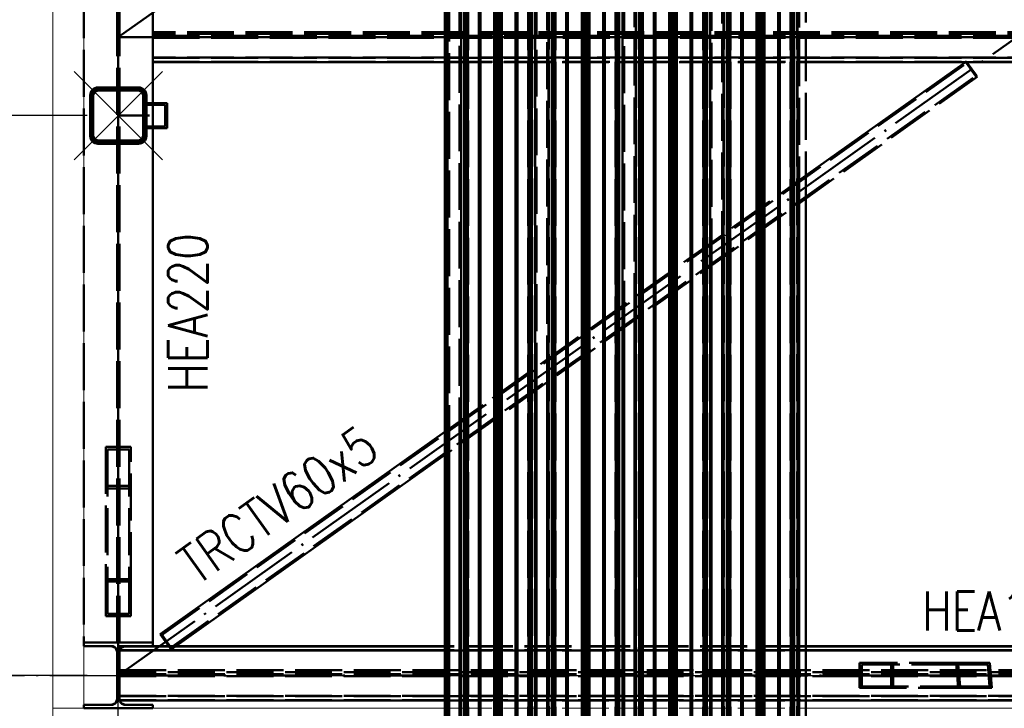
# Paper-space layout 'Layout1' of a CAD drawing. Extents: x -2 to 1033, y -36 to 596.
# Tile 56 of 126: x 352 to 415, y 343 to 387. Entities that reach past the tile are written whole.
import ezdxf

# ---------------------------------------------------------------- set-up
doc = ezdxf.new("R2010")
doc.units = 0
for name, pattern in [('ACAD_ISO02W100', [15, 12, -3]), ('ACAD_ISO04W100', [30.5, 24, -3, 0.5, -3]), ('HP_01_CER_B', [8, 5, -1, 1, -1])]:
    doc.linetypes.add(name, pattern=pattern)
doc.layers.get('0').update_dxf_attribs({"linetype": 'CONTINUOUS'})
doc.layers.get('DEFPOINTS').update_dxf_attribs({"color": 132, "linetype": 'CONTINUOUS'})
for name, color, linetype, lineweight in [('SS_KOTY', 3, 'CONTINUOUS', 25), ('SS_OSY_025', 7, 'HP_01_CER_B', 25), ('SS_PODKLADY_PANELY', 9, 'CONTINUOUS', 13), ('SS_POPIS_PROFILU', 13, 'CONTINUOUS', 25), ('SS_SLOUPY KRAJNÍ', 143, 'CONTINUOUS', 50), ('SS_SLOUPY PLOŠINA', 177, 'CONTINUOUS', 50), ('SS_SRAFY', 8, 'CONTINUOUS', 18), ('SS_VAZNICE', 123, 'CONTINUOUS', 50), ('SS_ZTUŽENÍ STĚNY', 203, 'CONTINUOUS', 50), ('SS_ZTUŽENÍ STŘECHA', 211, 'CONTINUOUS', 50)]:
    doc.layers.add(name, color=color, linetype=linetype, lineweight=lineweight)
doc.layers.add('SS_PLECHY', color=7, linetype='CONTINUOUS', lineweight=50, true_color=0xb47846)
doc.styles.add('ROMANS', font='romans.shx', dxfattribs={"width": 0.8})
doc.styles.add('romans.shx', font='romans.shx', dxfattribs={"height": 5})
doc.dimstyles.new('A-1_(2.5)_50AS', dxfattribs={"dimtxt": 2.5, "dimasz": 2, "dimexe": 1, "dimexo": 2, "dimgap": 0, "dimtad": 0, "dimdec": 1, "dimlfac": 50, "dimrnd": 1, "dimtxsty": 'ROMANS', "dimblk1": 'OBLIQUE', "dimblk2": 'OBLIQUE', "dimsah": 1, "dimcen": 2, "dimclrd": 256, "dimclre": 256, "dimclrt": 256, "dimadec": 1, "dimazin": 2, "dimtfac": 0.714286, "dimtdec": 1, "dimtmove": 0, "dimatfit": 3, "dimldrblk": 'OPEN', "dimfxl": 1, "dimtvp": 1.142857, "dimtfill": 1, "dimtolj": 1, "dimlwd": -1, "dimlwe": -1, "dimarcsym": 0})

# ---------------------------------------------------------------- blocks, each defined once
blk = doc.blocks.new('_Oblique')
at = {"color": 0, "linetype": 'ByBlock', "lineweight": -2}
blk.add_line((-0.5, -0.5), (0.5, 0.5), dxfattribs=at)
blk = doc.blocks.new('*D107')
at = {"layer": 'DEFPOINTS', "color": 0, "transparency": 16777216}
for p in [(339.851, 380.738), (358.529, 380.738), (358.529, 344.938)]:
    blk.add_point(p, dxfattribs=at)
at = {"layer": 'SS_KOTY', "transparency": 16777216}
for p, q in [((356.529, 380.738), (338.851, 380.738)), ((339.851, 344.938), (339.851, 380.738)), ((356.529, 344.938), (338.851, 344.938))]:
    blk.add_line(p, q, dxfattribs=at)
at = {"layer": 'SS_KOTY', "transparency": 16777216, "xscale": 2, "yscale": 2, "zscale": 2}
for p, rotation in [((339.851, 380.738), 90), ((339.851, 344.938), 270)]:
    blk.add_blockref('_Oblique', p, dxfattribs=dict(at, rotation=rotation))
at = {"layer": 'SS_KOTY', "transparency": 16777216, "insert": (336.994, 362.838), "char_height": 2.5, "attachment_point": 5, "rotation": 90, "style": 'ROMANS', "bg_fill": 3, "box_fill_scale": 1.1, "bg_fill_color": 256, "bg_fill_true_color": 13158600, "bg_fill_transparency": 0}
blk.add_mtext('\\A1;1790', dxfattribs=at)
blk = doc.blocks.new('_OPEN')
at = {"color": 0, "linetype": 'ByBlock'}
for p, q in [((-1, 0.167), (0, 0)), ((0, 0), (-1, -0.167)), ((0, 0), (-1, 0))]:
    blk.add_line(p, q, dxfattribs=at)
blk = doc.blocks.new('*D108')
at = {"layer": 'DEFPOINTS', "color": 0, "transparency": 16777216}
for p in [(339.851, 488.738), (358.529, 488.738), (358.529, 380.738)]:
    blk.add_point(p, dxfattribs=at)
at = {"layer": 'SS_KOTY', "transparency": 16777216}
for p, q in [((356.529, 488.738), (338.851, 488.738)), ((339.851, 380.738), (339.851, 488.738)), ((356.529, 380.738), (338.851, 380.738))]:
    blk.add_line(p, q, dxfattribs=at)
at = {"layer": 'SS_KOTY', "transparency": 16777216, "xscale": 2, "yscale": 2, "zscale": 2}
for p, rotation in [((339.851, 488.738), 90), ((339.851, 380.738), 270)]:
    blk.add_blockref('_Oblique', p, dxfattribs=dict(at, rotation=rotation))
at = {"layer": 'SS_KOTY', "transparency": 16777216, "insert": (336.994, 434.738), "char_height": 2.5, "attachment_point": 5, "rotation": 90, "style": 'ROMANS', "bg_fill": 3, "box_fill_scale": 1.1, "bg_fill_color": 256, "bg_fill_true_color": 13158600, "bg_fill_transparency": 0}
blk.add_mtext('\\A1;5400', dxfattribs=at)
blk = doc.blocks.new('0KRIZ(Z)')
at = {"color": 0, "linetype": 'ByBlock', "ltscale": 0.5}
for p, q in [((0, -0.5), (0, 0.5)), ((-0.5, 0), (0.5, 0)), ((0, 0), (0, 0, 1))]:
    blk.add_line(p, q, dxfattribs=at)

psp = doc.layouts.get("Layout1")

# ---------------------------------------------------------------- linework, layer by layer
at = {"layer": 'SS_PLECHY', "color": 5, "linetype": 'Continuous', "ltscale": 0.25}
for p, q in [((379.4272, 429.9093), (379.4272, 339.9532)), ((379.4439, 429.9083), (379.4439, 339.9522)), ((379.6063, 429.9313), (379.6063, 339.9753)), ((380.4608, 429.9313), (380.4608, 339.9753)), ((380.6725, 429.9013), (380.6725, 339.9452)), ((380.7195, 429.8973), (380.7195, 339.9412)), ((380.8521, 429.8906), (380.8521, 339.9345)), ((380.8919, 429.8872), (380.8919, 339.9311)), ((381.5986, 429.7868), (381.5986, 339.8307)), ((381.7071, 429.7814), (381.7071, 339.8253)), ((382.585, 429.7814), (382.585, 339.8253)), ((382.6591, 429.7835), (382.6591, 339.8274)), ((382.7699, 429.7907), (382.7699, 339.8346)), ((382.8952, 429.7907), (382.8952, 339.8346)), ((383.006, 429.7835), (383.006, 339.8274)), ((383.08, 429.7814), (383.08, 339.8253)), ((383.958, 429.7814), (383.958, 339.8253)), ((384.0665, 429.7868), (384.0665, 339.8307)), ((384.7732, 429.8872), (384.7732, 339.9311)), ((384.8129, 429.8906), (384.8129, 339.9345)), ((384.9456, 429.8973), (384.9456, 339.9412)), ((384.9926, 429.9013), (384.9926, 339.9452)), ((385.2043, 429.9313), (385.2043, 339.9753)), ((386.0588, 429.9313), (386.0588, 339.9753)), ((386.2705, 429.9013), (386.2705, 339.9452)), ((386.3175, 429.8973), (386.3175, 339.9412)), ((386.4501, 429.8906), (386.4501, 339.9345)), ((386.4899, 429.8872), (386.4899, 339.9311)), ((387.1966, 429.7868), (387.1966, 339.8307)), ((387.3051, 429.7814), (387.3051, 339.8253)), ((388.183, 429.7814), (388.183, 339.8253)), ((388.2571, 429.7835), (388.2571, 339.8274)), ((388.3679, 429.7907), (388.3679, 339.8346)), ((388.4932, 429.7907), (388.4932, 339.8346)), ((388.604, 429.7835), (388.604, 339.8274)), ((388.678, 429.7814), (388.678, 339.8253)), ((389.556, 429.7814), (389.556, 339.8253)), ((389.6645, 429.7868), (389.6645, 339.8307)), ((390.3712, 429.8872), (390.3712, 339.9311)), ((390.4109, 429.8906), (390.4109, 339.9345)), ((390.5436, 429.8973), (390.5436, 339.9412)), ((390.5906, 429.9013), (390.5906, 339.9452)), ((390.8023, 429.9313), (390.8023, 339.9753)), ((391.6568, 429.9313), (391.6568, 339.9753)), ((391.8685, 429.9013), (391.8685, 339.9452)), ((391.9155, 429.8973), (391.9155, 339.9412)), ((392.0481, 429.8906), (392.0481, 339.9345)), ((392.0879, 429.8872), (392.0879, 339.9311)), ((392.7946, 429.7868), (392.7946, 339.8307)), ((392.9031, 429.7814), (392.9031, 339.8253)), ((393.781, 429.7814), (393.781, 339.8253)), ((393.8551, 429.7835), (393.8551, 339.8274)), ((393.9659, 429.7907), (393.9659, 339.8346)), ((394.0912, 429.7907), (394.0912, 339.8346)), ((394.202, 429.7835), (394.202, 339.8274)), ((394.276, 429.7814), (394.276, 339.8253)), ((395.154, 429.7814), (395.154, 339.8253)), ((395.2625, 429.7868), (395.2625, 339.8307)), ((395.9692, 429.8872), (395.9692, 339.9311)), ((396.0089, 429.8906), (396.0089, 339.9345)), ((396.1416, 429.8973), (396.1416, 339.9412)), ((396.1886, 429.9013), (396.1886, 339.9452)), ((396.4003, 429.9313), (396.4003, 339.9753)), ((397.2548, 429.9313), (397.2548, 339.9753)), ((397.4665, 429.9013), (397.4665, 339.9452)), ((397.5135, 429.8973), (397.5135, 339.9412)), ((397.6461, 429.8906), (397.6461, 339.9345)), ((397.6859, 429.8872), (397.6859, 339.9311)), ((398.3926, 429.7868), (398.3926, 339.8307)), ((398.5011, 429.7814), (398.5011, 339.8253)), ((399.379, 429.7814), (399.379, 339.8253)), ((399.4531, 429.7835), (399.4531, 339.8274)), ((399.5639, 429.7907), (399.5639, 339.8346)), ((399.6892, 429.7907), (399.6892, 339.8346)), ((399.8, 429.7835), (399.8, 339.8274)), ((399.874, 429.7814), (399.874, 339.8253)), ((400.752, 429.7814), (400.752, 339.8253)), ((400.8605, 429.7868), (400.8605, 339.8307)), ((401.5672, 429.8872), (401.5672, 339.9311)), ((401.6069, 429.8906), (401.6069, 339.9345)), ((401.7396, 429.8973), (401.7396, 339.9412)), ((401.7866, 429.9013), (401.7866, 339.9452)), ((401.9983, 429.9313), (401.9983, 339.9753)), ((402.0901, 339.9799), (402.0901, 375.1264)), ((402.5255, 339.9799), (402.5255, 375.4355)), ((396.4921, 339.9799), (396.4921, 371.1524)), ((397.163, 339.9799), (397.163, 371.6286)), ((391.565, 339.9799), (391.565, 367.6545)), ((390.8941, 339.9799), (390.8941, 367.1783)), ((385.967, 339.9799), (385.967, 363.6805)), ((385.2961, 339.9799), (385.2961, 363.2043)), ((379.6981, 339.9799), (379.6981, 359.2302)), ((380.369, 339.9799), (380.369, 359.7064))]:
    psp.add_line(p, q, dxfattribs=at)
at = {"layer": 'SS_PLECHY', "color": 5, "linetype": 'ACAD_ISO02W100', "ltscale": 0.25}
for p, q in [((379.5896, 339.9763), (379.5896, 429.9324)), ((380.4775, 339.9763), (380.4775, 429.9324)), ((380.6892, 339.9462), (380.6892, 429.9023)), ((380.7289, 339.9428), (380.7289, 429.8989)), ((380.8616, 339.9361), (380.8616, 429.8922)), ((380.9086, 339.9321), (380.9086, 429.8882)), ((381.6153, 339.8318), (381.6153, 429.7879)), ((382.6477, 339.829), (382.6477, 429.7851)), ((382.7585, 339.8362), (382.7585, 429.7923)), ((382.9065, 339.8362), (382.9065, 429.7923)), ((383.0174, 339.829), (383.0174, 429.7851)), ((384.0498, 339.8318), (384.0498, 429.7879)), ((384.7565, 339.9321), (384.7565, 429.8882)), ((384.8035, 339.9361), (384.8035, 429.8922)), ((384.9361, 339.9428), (384.9361, 429.8989)), ((384.9759, 339.9462), (384.9759, 429.9023)), ((385.1876, 339.9763), (385.1876, 429.9324)), ((386.0755, 339.9763), (386.0755, 429.9324)), ((386.2872, 339.9462), (386.2872, 429.9023)), ((386.3269, 339.9428), (386.3269, 429.8989)), ((386.4596, 339.9361), (386.4596, 429.8922)), ((386.5066, 339.9321), (386.5066, 429.8882)), ((387.2133, 339.8318), (387.2133, 429.7879)), ((388.2457, 339.829), (388.2457, 429.7851)), ((388.3565, 339.8362), (388.3565, 429.7923)), ((388.5045, 339.8362), (388.5045, 429.7923)), ((388.6154, 339.829), (388.6154, 429.7851)), ((389.6478, 339.8318), (389.6478, 429.7879)), ((390.3545, 339.9321), (390.3545, 429.8882)), ((390.4015, 339.9361), (390.4015, 429.8922)), ((390.5341, 339.9428), (390.5341, 429.8989)), ((390.5739, 339.9462), (390.5739, 429.9023)), ((390.7856, 339.9763), (390.7856, 429.9324)), ((391.6735, 339.9763), (391.6735, 429.9324)), ((391.8852, 339.9462), (391.8852, 429.9023)), ((391.9249, 339.9428), (391.9249, 429.8989)), ((392.0576, 339.9361), (392.0576, 429.8922)), ((392.1046, 339.9321), (392.1046, 429.8882)), ((392.8113, 339.8318), (392.8113, 429.7879)), ((393.8437, 339.829), (393.8437, 429.7851)), ((393.9545, 339.8362), (393.9545, 429.7923)), ((394.1025, 339.8362), (394.1025, 429.7923)), ((394.2134, 339.829), (394.2134, 429.7851)), ((395.2458, 339.8318), (395.2458, 429.7879)), ((395.9525, 339.9321), (395.9525, 429.8882)), ((395.9995, 339.9361), (395.9995, 429.8922)), ((396.1321, 339.9428), (396.1321, 429.8989)), ((396.1719, 339.9462), (396.1719, 429.9023)), ((396.3836, 339.9763), (396.3836, 429.9324)), ((397.2715, 339.9763), (397.2715, 429.9324)), ((397.4832, 339.9462), (397.4832, 429.9023)), ((397.5229, 339.9428), (397.5229, 429.8989)), ((397.6556, 339.9361), (397.6556, 429.8922)), ((397.7026, 339.9321), (397.7026, 429.8882)), ((398.4093, 339.8318), (398.4093, 429.7879)), ((399.4417, 339.829), (399.4417, 429.7851)), ((399.5525, 339.8362), (399.5525, 429.7923)), ((399.7005, 339.8362), (399.7005, 429.7923)), ((399.8114, 339.829), (399.8114, 429.7851)), ((400.8438, 339.8318), (400.8438, 429.7879)), ((401.5505, 339.9321), (401.5505, 429.8882)), ((401.5975, 339.9361), (401.5975, 429.8922)), ((401.7301, 339.9428), (401.7301, 429.8989)), ((401.7699, 339.9462), (401.7699, 429.9023)), ((401.9816, 339.9763), (401.9816, 429.9324)), ((402.5255, 375.4355), (402.5255, 429.936)), ((402.0901, 375.1264), (402.0901, 415.946)), ((397.163, 371.6286), (397.163, 412.4482)), ((396.4921, 371.1524), (396.4921, 411.972)), ((391.565, 367.6545), (391.565, 408.4741)), ((390.8941, 367.1783), (390.8941, 407.9979)), ((385.2961, 363.2043), (385.2961, 404.0239)), ((385.967, 363.6805), (385.967, 404.5001)), ((380.369, 359.7064), (380.369, 400.526)), ((379.6981, 359.2302), (379.6981, 400.0498))]:
    psp.add_line(p, q, dxfattribs=at)
at = {"layer": 'SS_PODKLADY_PANELY', "color": 9, "linetype": 'Continuous', "ltscale": 0.25}
for p, q in [((354.3311, 340.8378), (354.3311, 342.8378)), ((354.3311, 342.8378), (356.3311, 342.8378)), ((360.7288, 342.8378), (379.4272, 342.8378)), ((402.5255, 342.8378), (470.9288, 342.8378))]:
    psp.add_line(p, q, dxfattribs=at)
at = {"layer": 'SS_PODKLADY_PANELY', "color": 9, "linetype": 'ACAD_ISO02W100', "ltscale": 0.25}
psp.add_line((379.4272, 342.8378), (402.5255, 342.8378), dxfattribs=at)
at = {"layer": 'SS_SLOUPY KRAJNÍ', "color": 1, "linetype": 'Continuous', "ltscale": 0.25}
for p, q in [((360.7288, 429.9378), (360.7288, 381.5378)), ((360.7288, 379.9378), (360.7288, 347.0378)), ((360.7288, 346.8178), (358.9588, 346.8178)), ((360.7288, 347.0378), (360.7288, 346.8178)), ((358.4588, 343.4178), (358.3534, 343.1633)), ((356.3311, 343.0578), (358.0988, 343.0578)), ((356.3311, 342.8378), (360.7288, 342.8378)), ((358.3534, 343.1633), (358.0988, 343.0578)), ((358.7043, 343.1633), (358.6291, 343.3449)), ((358.9588, 343.0578), (358.7043, 343.1633)), ((358.9588, 343.0578), (360.7288, 343.0578)), ((360.7288, 343.0578), (360.7288, 342.8378))]:
    psp.add_line(p, q, dxfattribs=at)
at = {"layer": 'SS_SLOUPY KRAJNÍ', "color": 3, "linetype": 'ACAD_ISO02W100', "ltscale": 0.25}
for p, q in [((360.7288, 381.5378), (360.7288, 379.9378)), ((358.6291, 343.3449), (358.5989, 343.4178)), ((356.3288, 343.0578), (356.3311, 343.0578)), ((356.3288, 343.0578), (356.3288, 342.8378))]:
    psp.add_line(p, q, dxfattribs=at)
for centre, start, end in [((358.0988, 343.4178), 270, 0), ((358.9588, 343.4178), 180, 270)]:
    psp.add_arc(centre, 0.36, start, end, dxfattribs=at)
at = {"layer": 'SS_SLOUPY PLOŠINA', "color": 3, "linetype": 'ACAD_ISO02W100', "ltscale": 0.25}
for p, q in [((359.8288, 382.5378), (360.1824, 382.3914)), ((360.041, 382.25), (359.8288, 382.3378)), ((360.1288, 382.0378), (360.041, 382.25)), ((360.1824, 382.3914), (360.3288, 382.0378)), ((360.041, 379.2257), (360.1288, 379.4378)), ((360.3288, 379.4378), (360.1824, 379.0843)), ((359.8288, 379.1378), (360.041, 379.2257)), ((360.1824, 379.0843), (359.8288, 378.9378))]:
    psp.add_line(p, q, dxfattribs=at)
at = {"layer": 'SS_SLOUPY PLOŠINA', "color": 1, "linetype": 'Continuous', "ltscale": 0.25}
for p, q in [((360.1288, 382.0378), (360.1288, 379.4378)), ((360.3288, 381.5378), (360.3288, 382.0378)), ((360.3288, 379.4378), (360.3288, 381.4378))]:
    psp.add_line(p, q, dxfattribs=at)
for centre, start, end in [((359.8288, 382.0378), 0, 90), ((359.8288, 379.4378), 270, 0)]:
    psp.add_arc(centre, 0.5, start, end, dxfattribs=at)
at = {"layer": 'SS_SLOUPY PLOŠINA', "color": 1, "linetype": 'Continuous', "ltscale": 0.25, "extrusion": (-5.023e-14, -1.21266e-13, -1)}
psp.add_arc((-359.8288, 382.0378), 0.3, 90, 180, dxfattribs=at)
at = {"layer": 'SS_SLOUPY PLOŠINA', "color": 1, "linetype": 'Continuous', "ltscale": 0.25, "extrusion": (2.5115e-14, -6.0633e-14, -1)}
psp.add_arc((-359.8288, 379.4378), 0.3, 180, 270, dxfattribs=at)
at = {"layer": 'SS_VAZNICE', "color": 3, "linetype": 'ACAD_ISO02W100', "ltscale": 0.25}
for p, q in [((470.9288, 386.0852), (360.7289, 386.0852)), ((470.9288, 385.9657), (360.7289, 385.9657)), ((360.7289, 385.834), (470.9288, 385.834)), ((360.7289, 385.7146), (470.9288, 385.7146)), ((470.9288, 384.4493), (360.7289, 384.4493)), ((360.7289, 384.4325), (470.9288, 384.4325)), ((360.7289, 384.1813), (470.9288, 384.1813)), ((379.4272, 384.1645), (402.5255, 384.1645)), ((362.2105, 346.8156), (361.7554, 346.8156)), ((362.1868, 346.7988), (361.7674, 346.7988)), ((402.5255, 346.8156), (379.4272, 346.8156)), ((402.5255, 346.7988), (379.4272, 346.7988)), ((402.5255, 346.5476), (379.4272, 346.5476)), ((379.4272, 346.5308), (402.5255, 346.5308)), ((358.5989, 343.6129), (473.4538, 343.6129)), ((473.4538, 343.3617), (358.5989, 343.3617)), ((379.4272, 343.3449), (402.5255, 343.3449))]:
    psp.add_line(p, q, dxfattribs=at)
at = {"layer": 'SS_VAZNICE', "color": 1, "linetype": 'Continuous', "ltscale": 0.25}
for p, q in [((360.7289, 384.1645), (379.4272, 384.1645)), ((402.5255, 384.1645), (470.9288, 384.1645)), ((361.7674, 346.7988), (358.9129, 346.7988)), ((361.7554, 346.8156), (358.9536, 346.8156)), ((379.4272, 346.7988), (362.1868, 346.7988)), ((379.4272, 346.8156), (362.2105, 346.8156)), ((469.8472, 346.8156), (402.5255, 346.8156)), ((469.8709, 346.7988), (402.5255, 346.7988)), ((473.4538, 346.5476), (402.5255, 346.5476)), ((402.5255, 346.5308), (473.4538, 346.5308)), ((358.5989, 343.3449), (379.4272, 343.3449)), ((402.5255, 343.3449), (473.4538, 343.3449))]:
    psp.add_line(p, q, dxfattribs=at)
at = {"layer": 'SS_ZTUŽENÍ STĚNY', "color": 1, "linetype": 'Continuous', "ltscale": 0.25}
for p, q in [((361.6602, 381.5378), (360.3289, 381.5378)), ((360.3289, 381.4378), (360.3289, 381.5378)), ((360.3289, 381.4378), (361.5188, 381.4378)), ((361.5188, 380.0378), (361.5188, 381.4378)), ((361.6602, 379.9378), (361.6602, 381.5378)), ((361.5188, 380.0378), (360.3289, 380.0378)), ((360.3289, 379.9378), (361.6602, 379.9378))]:
    psp.add_line(p, q, dxfattribs=at)
at = {"layer": 'SS_ZTUŽENÍ STĚNY', "color": 3, "linetype": 'ACAD_ISO02W100', "ltscale": 0.25}
for p, q in [((359.2288, 359.3828), (359.2288, 350.9525)), ((359.3288, 351.1003), (359.3288, 359.5491)), ((359.3288, 348.7359), (359.3288, 351.1003)), ((359.2288, 350.9525), (359.2288, 348.8836)), ((412.1424, 345.7378), (405.969, 345.7378)), ((405.969, 345.7378), (405.969, 344.1378)), ((412.2853, 345.6378), (406.1034, 345.6378)), ((406.1034, 345.6378), (406.1034, 344.2378)), ((407.9855, 345.6378), (407.9855, 344.2378)), ((408.1199, 345.7378), (408.1199, 344.1378)), ((412.2777, 344.1378), (412.1424, 345.7378)), ((414.2933, 345.7378), (412.1424, 345.7378)), ((412.4037, 344.2378), (412.2853, 345.6378)), ((414.1673, 345.6378), (412.2853, 345.6378)), ((414.2857, 344.2378), (414.1673, 345.6378)), ((414.4286, 344.1378), (414.2933, 345.7378)), ((405.969, 344.1378), (412.2777, 344.1378)), ((406.1034, 344.2378), (412.4037, 344.2378)), ((412.2777, 344.1378), (414.4286, 344.1378)), ((412.4037, 344.2378), (414.2857, 344.2378))]:
    psp.add_line(p, q, dxfattribs=at)
at = {"layer": 'SS_ZTUŽENÍ STĚNY', "color": 7, "linetype": 'ACAD_ISO04W100', "ltscale": 0.25}
psp.add_line((416.0288, 344.9378), (407.0445, 344.9378), dxfattribs=at)
at = {"layer": 'SS_ZTUŽENÍ STŘECHA', "color": 3, "linetype": 'ACAD_ISO02W100', "ltscale": 0.25}
for p, q in [((361.2756, 347.5009), (412.8168, 384.0904)), ((412.7484, 384.1645), (412.8077, 384.2065)), ((412.7545, 384.1687), (412.7484, 384.1645)), ((412.8077, 384.2065), (412.7545, 384.1687)), ((412.7575, 384.1645), (412.7545, 384.1687)), ((412.8376, 384.1645), (412.8077, 384.2065)), ((361.8545, 346.6855), (413.3957, 383.2749)), ((413.5024, 383.228), (379.4272, 359.0379)), ((379.4272, 360.5095), (402.5255, 376.9072)), ((361.2665, 347.6171), (361.9611, 346.6386)), ((361.2756, 347.5009), (361.8545, 346.6855)), ((361.32, 347.5324), (361.8988, 346.717))]:
    psp.add_line(p, q, dxfattribs=at)
at = {"layer": 'SS_ZTUŽENÍ STŘECHA', "color": 1, "linetype": 'Continuous', "ltscale": 0.25}
for p, q in [((402.5255, 376.9072), (412.7484, 384.1645)), ((413.4491, 383.1902), (412.7575, 384.1645)), ((412.8168, 384.0904), (412.8612, 384.1218)), ((413.3957, 383.2749), (412.8168, 384.0904)), ((413.5024, 383.228), (412.8376, 384.1645)), ((413.44, 383.3064), (412.8612, 384.1218)), ((413.44, 383.3064), (413.3957, 383.2749)), ((413.4491, 383.1902), (413.4979, 383.2249)), ((413.4979, 383.2249), (413.5024, 383.228)), ((361.2133, 347.5793), (379.4272, 360.5095)), ((361.9079, 346.6008), (379.4272, 359.0379)), ((361.2133, 347.5793), (361.9079, 346.6008))]:
    psp.add_line(p, q, dxfattribs=at)

# ---------------------------------------------------------------- texts
at = {"layer": 'SS_POPIS_PROFILU', "color": 13, "style": 'romans.shx', "width": 0.8}
for s, rotation, p in [('HEA220', 90, (364.2288, 363.0274)), ('TRCTV60x5', 35.371178, (363.5733, 350.6491))]:
    psp.add_text(s, height=2.5, rotation=rotation, dxfattribs=at).set_placement(p)
psp.add_text('HEA160', height=2.5, dxfattribs=at).set_placement((409.9775, 347.8156))

# ---------------------------------------------------------------- dimensions: what is measured, and where the dimension line sits
at = {"layer": 'SS_KOTY'}
dim = psp.add_linear_dim(base=(339.8512, 380.7378), p1=(358.5288, 344.9378), p2=(358.5288, 380.7378), angle=90, dimstyle='A-1_(2.5)_50AS', dxfattribs=at)
dim.commit()
dim.dimension.update_dxf_attribs({"geometry": '*D107', "text_midpoint": (336.9941, 362.8378)})

# ---------------------------------------------------------------- next in the draw order: linework, layer by layer
at = {"layer": 'SS_OSY_025', "linetype": 'ACAD_ISO04W100', "ltscale": 0.25}
psp.add_line((346.5181, 344.9378), (606.5483, 344.9378), dxfattribs=at)
at = {"layer": 'SS_SLOUPY KRAJNÍ', "color": 3, "linetype": 'ACAD_ISO02W100', "ltscale": 0.25}
for p, q in [((356.3288, 347.0378), (356.3288, 346.8178)), ((356.3288, 347.0378), (356.3311, 347.0378)), ((356.3311, 346.8178), (356.3288, 346.8178)), ((358.5989, 346.4579), (358.7043, 346.7124))]:
    psp.add_line(p, q, dxfattribs=at)
at = {"layer": 'SS_SLOUPY KRAJNÍ', "color": 1, "linetype": 'Continuous', "ltscale": 0.25}
for p, q in [((356.3311, 347.0378), (360.7288, 347.0378)), ((358.0988, 346.8178), (356.3311, 346.8178)), ((358.0988, 346.8178), (358.3534, 346.7124)), ((358.3534, 346.7124), (358.4588, 346.4578)), ((358.7043, 346.7124), (358.9588, 346.8178)), ((358.4588, 343.4178), (358.4588, 346.4578))]:
    psp.add_line(p, q, dxfattribs=at)
at = {"layer": 'SS_SLOUPY KRAJNÍ', "color": 7, "linetype": 'ACAD_ISO04W100', "ltscale": 0.25}
psp.add_line((358.5288, 344.9378), (358.5288, 344.9378), dxfattribs=at)
at = {"layer": 'SS_SLOUPY KRAJNÍ', "color": 3, "linetype": 'ACAD_ISO02W100', "ltscale": 0.25}
for centre, start, end in [((358.0988, 346.4578), 0, 90), ((358.9588, 346.4578), 90, 180)]:
    psp.add_arc(centre, 0.36, start, end, dxfattribs=at)
at = {"layer": 'SS_SLOUPY PLOŠINA', "color": 3, "linetype": 'ACAD_ISO02W100', "ltscale": 0.25}
for p, q in [((357.2288, 378.9378), (356.8753, 379.0843)), ((357.0167, 379.2257), (357.2288, 379.1378))]:
    psp.add_line(p, q, dxfattribs=at)
at = {"layer": 'SS_SLOUPY PLOŠINA', "color": 1, "linetype": 'Continuous', "ltscale": 0.25}
for p, q in [((359.8288, 379.1378), (357.2288, 379.1378)), ((357.2288, 378.9378), (359.8288, 378.9378))]:
    psp.add_line(p, q, dxfattribs=at)
at = {"layer": 'SS_VAZNICE', "color": 3, "linetype": 'ACAD_ISO02W100', "ltscale": 0.25}
for p, q in [((358.9536, 346.8156), (358.5989, 346.8156)), ((358.5989, 346.7988), (358.5989, 346.8156)), ((358.9129, 346.7988), (358.5989, 346.7988)), ((358.5989, 346.5476), (358.5989, 346.7988)), ((358.6361, 346.5476), (358.5989, 346.5476)), ((358.5989, 346.5308), (358.5989, 346.5476)), ((358.5989, 345.2655), (473.4538, 345.2655)), ((473.4538, 345.1461), (358.5989, 345.1461)), ((358.5989, 345.0144), (473.4538, 345.0144)), ((473.4538, 344.8949), (358.5989, 344.8949)), ((473.4538, 343.6297), (358.5989, 343.6297))]:
    psp.add_line(p, q, dxfattribs=at)
at = {"layer": 'SS_VAZNICE', "color": 1, "linetype": 'Continuous', "ltscale": 0.25}
for p, q in [((358.5989, 346.5308), (379.4272, 346.5308)), ((358.5989, 343.3449), (358.5989, 346.5308)), ((379.4272, 346.5476), (358.6361, 346.5476))]:
    psp.add_line(p, q, dxfattribs=at)
at = {"layer": 'SS_VAZNICE', "color": 7, "linetype": 'ACAD_ISO04W100', "ltscale": 0.25}
psp.add_line((358.5288, 344.9378), (473.5288, 344.9378), dxfattribs=at)
at = {"layer": 'SS_ZTUŽENÍ STĚNY', "color": 3, "linetype": 'ACAD_ISO02W100', "ltscale": 0.25}
for p, q in [((359.3288, 359.5491), (357.7288, 359.5491)), ((357.7288, 359.5491), (357.7288, 351.1003)), ((359.2288, 359.3828), (357.8288, 359.3828)), ((357.8288, 359.3828), (357.8288, 350.9525)), ((359.3288, 356.8891), (357.7288, 356.8891)), ((359.2288, 357.0553), (357.8288, 357.0553)), ((357.7288, 351.1003), (359.3288, 351.1003)), ((357.7288, 351.1003), (357.7288, 348.7359)), ((357.8288, 350.9525), (359.2288, 350.9525)), ((357.8288, 350.9525), (357.8288, 348.8836)), ((357.7288, 348.7359), (359.3288, 348.7359)), ((357.8288, 348.8836), (359.2288, 348.8836))]:
    psp.add_line(p, q, dxfattribs=at)
at = {"layer": 'SS_ZTUŽENÍ STĚNY', "color": 7, "linetype": 'ACAD_ISO04W100', "ltscale": 0.25}
psp.add_line((358.5288, 344.9378), (358.5288, 358.2191), dxfattribs=at)

# ---------------------------------------------------------------- next in the draw order: dimensions: what is measured, and where the dimension line sits
at = {"layer": 'SS_KOTY'}
dim = psp.add_linear_dim(base=(339.8512, 488.7378), p1=(358.5288, 380.7378), p2=(358.5288, 488.7378), angle=90, dimstyle='A-1_(2.5)_50AS', override={"dimtmove": 1}, dxfattribs=at)
dim.commit()
dim.dimension.update_dxf_attribs({"geometry": '*D108', "text_midpoint": (336.9941, 434.7378)})

# ---------------------------------------------------------------- next in the draw order: hatches: boundary and pattern name
at = {"layer": 'SS_SRAFY'}
h = psp.add_hatch(dxfattribs=at)
h.set_pattern_fill('ANSI31', color=5, scale=0.02, style=0)
h.set_pattern_definition([(45, (358.52885, 344.93782), (-0.04490128, 0.04490128), [])])
h.paths.add_polyline_path([(357.2288, 382.5378, 0.4142136), (356.7288, 382.0378), (356.7288, 379.4378, 0.4142136), (357.2288, 378.9378), (359.8288, 378.9378, 0.4142136), (360.3288, 379.4378), (360.3288, 382.0378, 0.4142136), (359.8288, 382.5378)], flags=0)
h.paths.add_polyline_path([(357.2288, 382.3378), (359.8288, 382.3378, -0.4142136), (360.1288, 382.0378), (360.1288, 379.4378, -0.4142136), (359.8288, 379.1378), (357.2288, 379.1378, -0.4142136), (356.9288, 379.4378), (356.9288, 382.0378, -0.4142136)], flags=0)

# ---------------------------------------------------------------- next in the draw order: linework, layer by layer
at = {"layer": 'SS_OSY_025', "linetype": 'ACAD_ISO04W100', "ltscale": 0.25}
psp.add_line((358.5288, 330.4655), (358.5288, 530.5986), dxfattribs=at)
at = {"layer": 'SS_PODKLADY_PANELY', "color": 9, "linetype": 'Continuous', "ltscale": 0.25}
for p, q in [((354.3311, 342.8378), (354.3311, 416.2847)), ((356.3311, 416.2847), (356.3311, 342.8378))]:
    psp.add_line(p, q, dxfattribs=at)
at = {"layer": 'SS_SLOUPY KRAJNÍ', "color": 3, "linetype": 'ACAD_ISO02W100', "ltscale": 0.25}
for p, q in [((356.3288, 429.9378), (356.3288, 347.0378)), ((358.4588, 347.0378), (358.4588, 429.9378)), ((358.5988, 347.0378), (358.5988, 429.9378))]:
    psp.add_line(p, q, dxfattribs=at)
at = {"layer": 'SS_SLOUPY KRAJNÍ', "color": 7, "linetype": 'ACAD_ISO04W100', "ltscale": 0.25}
psp.add_line((358.5288, 344.9378), (358.5288, 429.9378), dxfattribs=at)
at = {"layer": 'SS_SLOUPY PLOŠINA', "color": 3, "linetype": 'ACAD_ISO02W100', "ltscale": 0.25}
for p, q in [((356.8753, 382.3914), (357.2288, 382.5378)), ((356.7288, 382.0378), (356.8753, 382.3914)), ((357.0167, 382.25), (356.9288, 382.0378)), ((357.2288, 382.3378), (357.0167, 382.25)), ((356.8753, 379.0843), (356.7288, 379.4378)), ((356.9288, 379.4378), (357.0167, 379.2257))]:
    psp.add_line(p, q, dxfattribs=at)
at = {"layer": 'SS_SLOUPY PLOŠINA', "color": 1, "linetype": 'Continuous', "ltscale": 0.25}
for p, q in [((359.8288, 382.5378), (357.2288, 382.5378)), ((356.7288, 382.0378), (356.7288, 379.4378)), ((356.9288, 379.4378), (356.9288, 382.0378)), ((357.2288, 382.3378), (359.8288, 382.3378))]:
    psp.add_line(p, q, dxfattribs=at)
at = {"layer": 'SS_SLOUPY PLOŠINA', "color": 7, "linetype": 'ACAD_ISO04W100', "ltscale": 0.25}
psp.add_line((358.5288, 380.7378), (358.5288, 380.7378), dxfattribs=at)
at = {"layer": 'SS_SLOUPY PLOŠINA', "color": 1, "linetype": 'Continuous', "ltscale": 0.25}
for centre, start, end in [((357.2288, 382.0378), 90, 180), ((357.2288, 379.4378), 180, 270)]:
    psp.add_arc(centre, 0.5, start, end, dxfattribs=at)
at = {"layer": 'SS_SLOUPY PLOŠINA', "color": 1, "linetype": 'Continuous', "ltscale": 0.25, "extrusion": (1.21266e-13, -5.023e-14, -1)}
psp.add_arc((-357.2288, 382.0378), 0.3, 0, 90, dxfattribs=at)
at = {"layer": 'SS_SLOUPY PLOŠINA', "color": 1, "linetype": 'Continuous', "ltscale": 0.25, "extrusion": (-6.0633e-14, -2.5115e-14, -1)}
psp.add_arc((-357.2288, 379.4378), 0.3, 270, 0, dxfattribs=at)
at = {"layer": 'SS_VAZNICE', "color": 7, "linetype": 'ACAD_ISO04W100', "ltscale": 0.25}
psp.add_line((358.5288, 385.7574), (473.5288, 385.7574), dxfattribs=at)
at = {"layer": 'SS_ZTUŽENÍ STĚNY', "color": 7, "linetype": 'ACAD_ISO04W100', "ltscale": 0.25}
psp.add_line((358.5288, 380.7378), (360.5288, 380.7378), dxfattribs=at)
at = {"layer": 'SS_ZTUŽENÍ STŘECHA', "color": 7, "linetype": 'ACAD_ISO04W100', "ltscale": 0.25}
for p, q in [((358.5288, 385.7574), (416.0288, 426.577)), ((358.5288, 344.9378), (416.0288, 385.7574))]:
    psp.add_line(p, q, dxfattribs=at)

# ---------------------------------------------------------------- next in the draw order: block references
at = {"layer": 'SS_OSY_025', "xscale": 8, "yscale": 8, "zscale": 8, "rotation": 45}
psp.add_blockref('0KRIZ(Z)', (358.5288, 380.7378), dxfattribs=at)

doc.saveas('drawing.dxf')
